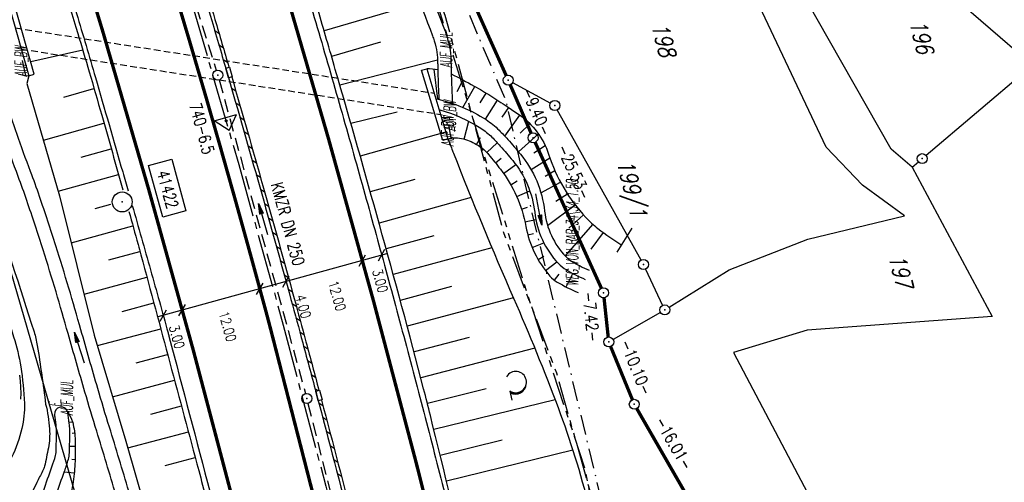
# Model space of a CAD drawing. Extents: x 447426 to 448116, y 440349 to 441552.
# Tile 64 of 96: x 447726 to 447873, y 441090 to 441160. Entities that reach past the tile are written whole.
import ezdxf
from ezdxf.enums import TextEntityAlignment as Align

# ---------------------------------------------------------------- set-up
doc = ezdxf.new("R2010")
doc.units = 0
doc.header["$LTSCALE"] = 2
doc.header["$MEASUREMENT"] = 0
for name, pattern in [('ACHSE', [5.5, 4, -0.5, 0.5, -0.5]), ('AUSGEZOGEN', [0]), ('BAB-FM2', [2.6, 1.5, -0.5, 0.1, -0.5]), ('GESTRICH-X2', [1.5, 1, -0.5]), ('GESTRICHELT', [0.75, 0.5, -0.25]), ('PHANTOMX2', [5, 2.5, -0.5, 0.5, -0.5, 0.5, -0.5])]:
    doc.linetypes.add(name, pattern=pattern)
doc.layers.get('0').update_dxf_attribs({"linetype": 'AUSGEZOGEN'})
for name, color, linetype in [('208-ABSTAND', 8, 'AUSGEZOGEN'), ('208-FLSTNR', 8, 'AUSGEZOGEN'), ('208-GRENZL', 8, 'AUSGEZOGEN'), ('208-GRENZL-BAB', 7, 'AUSGEZOGEN'), ('208-GRENZP', 8, 'AUSGEZOGEN'), ('208-GRENZP-BAB', 7, 'AUSGEZOGEN'), ('ACHSETOP', 250, 'ACHSE'), ('ANMERKUNG', 7, 'CONTINUOUS'), ('BAB_FM', 5, 'BAB-FM2'), ('BAUWOTOP', 250, 'AUSGEZOGEN'), ('BAUWUTOP', 250, 'GESTRICHELT'), ('BOESCHG', 250, 'AUSGEZOGEN'), ('DB-Wege', 15, 'CONTINUOUS'), ('FBRTOP', 250, 'AUSGEZOGEN'), ('GRABEN', 250, 'AUSGEZOGEN'), ('KANAL', 7, 'GESTRICH-X2'), ('Lichtwellenleiter COLT', 46, 'PHANTOMX2'), ('Lichtwellenleiter GLH', 46, 'PHANTOMX2'), ('MULDE', 250, 'AUSGEZOGEN'), ('Netzknoten_PKT', 7, 'CONTINUOUS'), ('Netzknoten_PKT-NR', 7, 'CONTINUOUS'), ('Netzknoten_SIGNATUR', 7, 'CONTINUOUS'), ('PFEIL', 7, 'CONTINUOUS'), ('PFEILTOP', 200, 'AUSGEZOGEN'), ('PP', 7, 'AUSGEZOGEN'), ('SCHLITZRINNE', 200, 'AUSGEZOGEN'), ('SCHRIFT', 7, 'AUSGEZOGEN'), ('SCHSYMBOL', 200, 'AUSGEZOGEN'), ('STRASSE', 250, 'AUSGEZOGEN'), ('TEXTO', 4, 'CONTINUOUS'), ('WALD', 8, 'AUSGEZOGEN')]:
    doc.layers.add(name, color=color, linetype=linetype)
doc.styles.add('ROMANS', font='romans.shx', dxfattribs={"width": 0.8})

# ---------------------------------------------------------------- blocks, each defined once
blk = doc.blocks.new('PP')
at = {"color": 0}
blk.add_circle((0, -0.0058763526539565), 1.493420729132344, dxfattribs=at)
blk.add_point((0, 0), dxfattribs=at)
blk = doc.blocks.new('GST')
at = {"color": 0}
blk.add_circle((0, 0), 0.75, dxfattribs=at)
blk.add_point((0, 0), dxfattribs=at)
blk = doc.blocks.new('PFEIL2')
at = {"color": 0}
for p, q in [((0.8796887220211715, 0.0024565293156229), (-2.401395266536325, -0.0115320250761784)), ((0.8808543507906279, -0.2709205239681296), (0.8785230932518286, 0.2758335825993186)), ((0.8785230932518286, 0.2758335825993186), (2.429089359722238, 0.0090619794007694)), ((0.9110887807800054, 0.2702307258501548), (0.8785706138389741, 0.2646884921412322)), ((0.9651190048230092, 0.2609349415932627), (0.8786494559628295, 0.2461975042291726)), ((1.01914922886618, 0.2516391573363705), (0.8787282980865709, 0.2277065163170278)), ((1.073179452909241, 0.24234337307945), (0.8788071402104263, 0.2092155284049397)), ((1.127209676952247, 0.2330475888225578), (0.8788859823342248, 0.1907245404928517)), ((1.181239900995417, 0.2237518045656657), (0.8789648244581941, 0.1722335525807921)), ((1.235270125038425, 0.2144560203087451), (0.8790436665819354, 0.1537425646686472)), ((1.289300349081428, 0.2051602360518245), (0.8791225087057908, 0.1352515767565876)), ((1.34333057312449, 0.195864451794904), (0.8792013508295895, 0.1167605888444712)), ((1.397360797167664, 0.1865686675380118), (0.8792801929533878, 0.0982696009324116)), ((1.451391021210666, 0.1772728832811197), (0.8793590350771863, 0.0797786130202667)), ((1.505421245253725, 0.1679770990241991), (0.8794378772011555, 0.0612876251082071)), ((1.559451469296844, 0.1586813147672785), (0.8795167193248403, 0.0427966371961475)), ((1.613481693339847, 0.1493855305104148), (0.8795955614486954, 0.024305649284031)), ((1.66751191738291, 0.140089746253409), (0.8796744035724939, 0.005814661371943)), ((1.721542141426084, 0.1307939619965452), (0.8797532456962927, -0.0126763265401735)), ((1.775572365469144, 0.1214981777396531), (0.8798320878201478, -0.0311673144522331)), ((1.82960258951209, 0.1122023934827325), (0.8799109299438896, -0.0496583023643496)), ((1.883632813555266, 0.1029066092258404), (0.8799897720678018, -0.0681492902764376)), ((1.937663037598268, 0.0936108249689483), (0.8800686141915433, -0.08664027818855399)), ((1.991693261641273, 0.0843150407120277), (0.8801474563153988, -0.105131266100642)), ((2.045723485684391, 0.0750192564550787), (0.8802262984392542, -0.1236222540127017)), ((2.099753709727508, 0.0657234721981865), (0.8803051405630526, -0.1421132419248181)), ((2.153783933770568, 0.056427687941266), (0.8803839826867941, -0.1606042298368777)), ((2.207814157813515, 0.0471319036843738), (0.8804628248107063, -0.1790952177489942)), ((2.261844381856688, 0.0378361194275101), (0.8805416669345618, -0.1975862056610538)), ((2.31587460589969, 0.0285403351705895), (0.8806205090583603, -0.2160771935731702)), ((2.36990482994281, 0.0192445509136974), (0.8806993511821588, -0.2345681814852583)), ((2.423935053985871, 0.009948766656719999), (0.8807781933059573, -0.2530591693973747)), ((2.429089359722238, 0.0090619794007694), (0.8808543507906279, -0.2709205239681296))]:
    blk.add_line(p, q, dxfattribs=at)
blk = doc.blocks.new('LW')
at = {"color": 0}
blk.add_line((1.183104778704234, 0.003239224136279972), (2.575020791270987, 0.003239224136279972), dxfattribs=at)
for centre, radius, start, end in [((0.06500848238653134, 1.18934238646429), 1.6, 312.7201705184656, 226.7249100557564), ((0.1693974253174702, 1.079625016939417), 1.681376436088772, 321.1991577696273, 68.98442766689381), ((0.08303413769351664, 1.129000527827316), 1.668210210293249, 319.2915744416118, 65.21006841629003)]:
    blk.add_arc(centre, radius, start, end, dxfattribs=at)
blk = doc.blocks.new('PKT')
at = {"color": 0}
blk.add_circle((0, 0), 0.15, dxfattribs=at)
blk.add_point((0, 0), dxfattribs=at)
blk = doc.blocks.new('Station_Netzknoten')
at = {"layer": 'Netzknoten_SIGNATUR'}
for p, q in [((-1.75, 0.5), (1.75, 0.5)), ((0, -1.5), (-1.75, 0.5)), ((0, -1.5), (1.75, 0.5))]:
    blk.add_line(p, q, dxfattribs=at)
blk.add_point((0, 0), dxfattribs=at)

msp = doc.modelspace()

# ---------------------------------------------------------------- linework, layer by layer
msp.add_line((447780.7209033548, 441124.409064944), (447746.4751140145, 441114.9427624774))
at = {"layer": '208-FLSTNR'}
msp.add_line((447817.495162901, 441128.2294504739), (447815.27679062, 441124.6722193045), dxfattribs=at)
at = {"layer": '208-GRENZL'}
for p, q in [((447828.4266678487, 441195.3091191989), (447877.0029968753, 441153.1819872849)), ((447856.3704937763, 441140.0993487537), (447842.7200316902, 441164.1500891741)), ((447846.6286929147, 441140.4212271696), (447836.6697073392, 441161.5492493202)), ((447876.9974712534, 441152.2047485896), (447861.6117315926, 441139.1649219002)), ((447799.6490953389, 441150.0819180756), (447805.3101977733, 441147.0083014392)), ((447818.885274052, 441123.4550847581), (447806.3342738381, 441145.9946159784)), ((447852.0879682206, 441134.7017643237), (447846.6286929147, 441140.4212271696)), ((447859.5096418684, 441137.3904667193), (447856.3704937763, 441140.0993487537)), ((447859.5095181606, 441137.3903624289), (447860.4659550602, 441138.1966754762)), ((447859.5095181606, 441137.3903624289), (447871.5395324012, 441115.0106480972)), ((447858.3902284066, 441130.0804150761), (447852.0879682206, 441134.7017643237)), ((447843.8791010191, 441126.6200134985), (447858.3902284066, 441130.0804150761)), ((447832.1038261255, 441122.0122836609), (447843.8791010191, 441126.6200134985)), ((447819.5683957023, 441122.121281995), (447822.1307107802, 441116.6689442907)), ((447823.0861144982, 441116.3872534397), (447832.1038261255, 441122.0122836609)), ((447821.7985204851, 441115.6168979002), (447814.7006259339, 441111.5528828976)), ((447871.5395324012, 441115.0106480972), (447843.7705782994, 441112.9504958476)), ((447843.7705782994, 441112.9504958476), (447832.7493602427, 441109.5799686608)), ((447832.7493602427, 441109.5799686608), (447857.1790998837, 441063.3713910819))]:
    msp.add_line(p, q, dxfattribs=at)
at = {"layer": '208-GRENZL-BAB', "const_width": 0.5, "flags": 128}
for points in [[(447798.683507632, 441151.1251181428), (447774.9661373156, 441204.1059379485)], [(447802.4130917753, 441142.4985673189), (447799.2871138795, 441149.7512242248)], [(447812.9499462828, 441119.2432574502), (447803.0191046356, 441141.1273582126)], [(447813.3395316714, 441117.8142629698), (447813.9696646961, 441111.925400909)], [(447817.5950437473, 441102.5244126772), (447814.3341000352, 441110.485801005)], [(447825.4859074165, 441088.600064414), (447818.2530153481, 441101.1800044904)]]:
    msp.add_lwpolyline(points, dxfattribs=at)
at = {"layer": '208-GRENZL-BAB', "flags": 128}
msp.add_lwpolyline([(447714.1591050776, 441157.029635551), (447736.6004772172, 441079.7699569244)], dxfattribs=at)
at = {"layer": 'ACHSETOP'}
msp.add_lwpolyline([(447712.307, 441280.452), (447720.757, 441256.924), (447728.915, 441233.292), (447736.778, 441209.561), (447744.346, 441185.734), (447751.617, 441161.815), (447758.59, 441137.808), (447765.265, 441113.715), (447771.64, 441089.542), (447777.713, 441065.291), (447783.485, 441040.967), (447788.955, 441016.572), (447794.121, 440992.112), (447798.982, 440967.589), (447803.539, 440943.008), (447807.789, 440918.373), (447810.001, 440904.7720000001), (447811.764, 440893.69), (447815.693, 440869.001), (447819.621, 440844.312)], dxfattribs=at)
at = {"layer": 'BAB_FM', "flags": 128}
msp.add_lwpolyline([(447730.3522419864, 441308.5998458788), (447748.5282600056, 441261.7271901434), (447769.7385733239, 441212.7170238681), (447772.8499527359, 441205.312091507), (447789.5440487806, 441168.6497321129), (447798.5720147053, 441147.4776733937), (447801.9862772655, 441132.863457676), (447817.2145154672, 441069.6181624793), (447821.1010966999, 441053.0663656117), (447822.4156687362, 441047.2120508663), (447838.2783931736, 440985.4966936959), (447840.6179935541, 440973.7269753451), (447841.445680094, 440971.2738047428), (447846.4992974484, 440920.7028198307), (447851.891542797, 440870.1183103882), (447856.6668479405, 440820.2504203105), (447861.639681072, 440770.4138781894), (447867.4026261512, 440720.7027278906), (447868.8255693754, 440710.9846631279), (447874.6470311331, 440671.2266872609), (447882.8790760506, 440621.9073864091), (447891.9999969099, 440572.7291513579), (447901.3184457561, 440523.5822642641), (447909.4409521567, 440481.3331827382), (447910.3414434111, 440474.3123961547)], dxfattribs=at)
at = {"layer": 'BAUWOTOP'}
for p, q in [((447786, 441151.928), (447786.79, 441152.166)), ((447789.162, 441141.4129999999), (447786, 441151.928)), ((447786.79, 441152.166), (447789.955, 441141.654)), ((447789.955, 441141.654), (447789.162, 441141.4129999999))]:
    msp.add_line(p, q, dxfattribs=at)
at = {"layer": 'BAUWOTOP', "flags": 128}
msp.add_lwpolyline([(447727.13, 441151.099), (447727.943, 441151.325), (447724.967, 441161.794), (447724.201, 441161.546), (447727.13, 441151.099)], dxfattribs=at)
at = {"layer": 'BAUWUTOP'}
for p, q in [((447725.1148698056, 441158.2864582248), (447787.892918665, 441148.5028464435)), ((447726.0050193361, 441155.1115206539), (447788.852081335, 441145.3171535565))]:
    msp.add_line(p, q, dxfattribs=at)
at = {"layer": 'BOESCHG'}
for p, q in [((447785.7651719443, 441162.0544862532), (447771.3893749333, 441157.8536693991)), ((447733.8893825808, 441159.3718955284), (447733.8912973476, 441159.3724731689)), ((447735.2098941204, 441154.9713504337), (447727.4169346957, 441153.1755973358)), ((447734.9585086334, 441155.8151361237), (447734.9594668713, 441155.8154220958)), ((447734.9585086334, 441155.8151361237), (447734.9594668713, 441155.8154220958)), ((447735.0402630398, 441155.5410406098), (447735.0412213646, 441155.5413262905)), ((447779.8504984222, 441156.1456842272), (447772.508138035, 441154.0133110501)), ((447726.660425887, 441151.1361474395), (447726.1925671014, 441153.4219121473)), ((447773.7413619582, 441149.7560003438), (447788.3933570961, 441153.5122992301)), ((447736.0932847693, 441151.9794819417), (447736.0952036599, 441151.9800457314)), ((447736.0932847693, 441151.9794819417), (447736.0952036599, 441151.9800457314)), ((447787.8586987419, 441152.0848192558), (447788.3661494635, 441147.6109351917)), ((447736.1738728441, 441151.7050415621), (447736.1757919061, 441151.7056047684)), ((447791.3091559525, 441148.7563060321), (447792.2213087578, 441150.4753510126)), ((447732.3634008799, 441147.9104851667), (447736.900214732, 441149.2210220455)), ((447792.2044197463, 441146.3538060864), (447793.977598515, 441149.5185983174)), ((447737.2136607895, 441148.1395968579), (447737.2146214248, 441148.1398746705)), ((447737.2136607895, 441148.1395968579), (447737.2146214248, 441148.1398746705)), ((447737.2930812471, 441147.8648159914), (447737.2940419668, 441147.8650935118)), ((447774.181743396, 441148.2309328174), (447774.179821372, 441148.2303798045)), ((447794.7971373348, 441147.030526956), (447795.7026713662, 441148.5067873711)), ((447795.5580526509, 441144.5926109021), (447797.3920225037, 441147.436264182)), ((447798.094787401, 441144.8787920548), (447799.0662951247, 441146.3422746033)), ((447775.2845911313, 441144.3859703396), (447775.2826681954, 441144.3854205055)), ((447775.389177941, 441144.0164503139), (447782.3445181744, 441145.7042621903)), ((447798.4628365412, 441142.0602731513), (447800.7197703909, 441145.2171361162)), ((447729.3245516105, 441141.4336146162), (447738.3964007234, 441144.0199908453)), ((447738.3160390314, 441144.2945052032), (447738.3179623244, 441144.2950537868)), ((447738.3160390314, 441144.2945052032), (447738.3179623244, 441144.2950537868)), ((447738.3944773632, 441144.019442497), (447738.3964007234, 441144.0199908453)), ((447790.413148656, 441141.7458133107), (447790.080533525, 441143.7085932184)), ((447792.3905546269, 441141.5979201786), (447793.0877815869, 441144.2815893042)), ((447800.7939560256, 441142.4939844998), (447802.2395073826, 441143.9204845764)), ((447789.7823754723, 441142.7236233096), (447776.8003990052, 441139.0580248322)), ((447794.2267050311, 441140.8229456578), (447794.8331775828, 441141.8400367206)), ((447800.5044889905, 441139.712955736), (447803.5158839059, 441142.3836798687)), ((447734.9615841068, 441138.8897104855), (447739.4898077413, 441140.1723330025)), ((447739.4108777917, 441140.4472570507), (447739.411839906, 441140.4475296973)), ((447739.4108777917, 441140.4472570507), (447739.411839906, 441140.4475296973)), ((447739.4888455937, 441140.1720604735), (447739.4898077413, 441140.1723330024)), ((447776.3801176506, 441140.5389161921), (447776.3791557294, 441140.5386428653)), ((447795.7857730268, 441139.5806091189), (447797.3492819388, 441141.0551539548)), ((447802.8076878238, 441139.5602799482), (447804.5115135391, 441140.6517366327)), ((447797.0636749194, 441138.0426690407), (447797.9252611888, 441138.7324835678)), ((447802.4038912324, 441137.035432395), (447805.2173028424, 441138.7817902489)), ((447798.2839689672, 441136.4584809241), (447800.1330270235, 441137.7767681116)), ((447731.5421920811, 441133.7804828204), (447740.5766323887, 441136.3228106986)), ((447740.4972101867, 441136.5975983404), (447740.499135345, 441136.5981403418)), ((447740.4972101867, 441136.5975983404), (447740.499135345, 441136.5981403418)), ((447740.5747071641, 441136.3222689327), (447740.5766323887, 441136.3228106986)), ((447785.0004497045, 441135.5702611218), (447778.3141392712, 441133.6942424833)), ((447804.5264654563, 441136.0559441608), (447805.9527816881, 441136.9225736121)), ((447799.360209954, 441134.7738883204), (447800.3408697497, 441135.3323361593)), ((447803.8875163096, 441133.5377328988), (447806.8323313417, 441135.1270213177)), ((447793.4315948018, 441132.8351745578), (447779.6304327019, 441128.9875050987)), ((447800.2598567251, 441132.9887321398), (447802.2121996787, 441133.8511486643)), ((447806.1213425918, 441132.2889157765), (447807.8504932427, 441133.4062767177)), ((447737.0933807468, 441131.1956694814), (447739.4293347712, 441131.8487068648)), ((447800.9736117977, 441131.1214612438), (447801.8794640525, 441131.4158871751)), ((447804.8901764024, 441128.6297988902), (447809.0009485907, 441131.7710189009)), ((447808.0838231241, 441128.2639769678), (447810.2765575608, 441130.2313964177)), ((447733.4923216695, 441126.0526212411), (447742.7305218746, 441128.6182177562)), ((447742.652040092, 441128.8932754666), (447742.653967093, 441128.8938108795)), ((447742.652040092, 441128.8932754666), (447742.653967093, 441128.8938108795)), ((447742.7285948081, 441128.6176825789), (447742.7305218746, 441128.6182177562)), ((447801.4940988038, 441129.1913731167), (447803.1163607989, 441129.5414777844)), ((447807.5119942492, 441124.0650733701), (447811.6899288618, 441128.8183108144)), ((447787.835576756, 441127.1010074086), (447780.6993658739, 441125.1329819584)), ((447801.9148982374, 441127.236690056), (447802.7666019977, 441127.4666802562)), ((447811.4384267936, 441125.1148475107), (447813.2602742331, 441127.5809105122)), ((447796.540974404, 441125.3069634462), (447781.757266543, 441121.2754163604)), ((447802.5606505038, 441125.3451686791), (447804.3103727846, 441126.073064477)), ((447814.8918188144, 441126.424407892), (447814.892939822, 441126.4260641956)), ((447739.1193349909, 441123.4963404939), (447743.7950815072, 441124.7624791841)), ((447743.7191681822, 441125.0382520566), (447743.7201330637, 441125.0385147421)), ((447743.7191681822, 441125.0382520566), (447743.7201330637, 441125.0385147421)), ((447743.79411627, 441124.7622178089), (447743.7950815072, 441124.7624791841)), ((447803.4470260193, 441123.5537481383), (447804.3235976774, 441124.0611390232)), ((447804.5589547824, 441121.892885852), (447806.2668517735, 441123.2052941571)), ((447735.4035521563, 441118.3728362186), (447744.8311477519, 441120.8989855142)), ((447744.7551850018, 441121.1747495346), (447744.75711685, 441121.1752671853)), ((447744.7551850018, 441121.1747495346), (447744.75711685, 441121.1752671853)), ((447744.829215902, 441120.8984678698), (447744.8311477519, 441120.8989855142)), ((447805.9227099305, 441120.4383312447), (447806.6056242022, 441121.348882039)), ((447807.6502946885, 441119.4337381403), (447808.6910818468, 441121.4396357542)), ((447790.4715901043, 441119.4822079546), (447782.8041193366, 441117.4148379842)), ((447799.7663183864, 441117.7966219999), (447783.8399156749, 441113.5512784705)), ((447741.1179710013, 441115.7631546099), (447745.8663480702, 441117.0352618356)), ((447745.7913638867, 441117.3112881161), (447745.7923298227, 441117.3115468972)), ((447745.7913638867, 441117.3112881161), (447745.7923298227, 441117.3115468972)), ((447745.8653821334, 441117.0350030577), (447745.8663480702, 441117.0352618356)), ((447746.825433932, 441113.4472617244), (447746.8273658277, 441113.4477791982)), ((447746.825433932, 441113.4472617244), (447746.8273658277, 441113.4477791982)), ((447737.4059701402, 441110.6281048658), (447746.9013714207, 441113.1714907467)), ((447746.8994395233, 441113.1709732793), (447746.9013714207, 441113.1714907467)), ((447793.1247584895, 441111.8612771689), (447784.8646470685, 441109.6847694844)), ((447743.2402039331, 441108.0500543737), (447747.9362178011, 441109.3076722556)), ((447747.8612589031, 441109.5837054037), (447747.8622248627, 441109.5839640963)), ((447747.8612589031, 441109.5837054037), (447747.8622248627, 441109.5839640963)), ((447747.9352518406, 441109.307413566), (447747.9362178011, 441109.3076722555)), ((447802.9554465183, 441110.2628604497), (447785.8783051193, 441105.8153427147)), ((447739.6824128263, 441102.9567585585), (447748.9708872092, 441105.4438063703)), ((447748.8949749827, 441105.719584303), (447748.8969069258, 441105.7201015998)), ((447748.8949749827, 441105.719584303), (447748.8969069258, 441105.7201015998)), ((447748.9689552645, 441105.4432890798), (447748.9708872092, 441105.4438063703)), ((447795.6953902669, 441104.1583881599), (447786.8745430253, 441101.9414134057)), ((447745.4130089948, 441100.350482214), (447750.0053796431, 441101.579893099)), ((447749.9304460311, 441101.8559331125), (447749.9314120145, 441101.8561917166)), ((447749.9304460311, 441101.8559331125), (447749.9314120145, 441101.8561917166)), ((447750.0044136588, 441101.579634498), (447750.0053796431, 441101.579893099)), ((447806.0110544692, 441102.5125619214), (447787.8319702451, 441098.0576999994)), ((447733.716, 441099.154), (447733.1856713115, 441099.108204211)), ((447733.6341027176, 441097.5208205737), (447734.0040222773, 441097.5645536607)), ((447741.9499231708, 441095.2829806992), (447751.0396951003, 441097.7159324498)), ((447750.9638081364, 441097.9917173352), (447750.9657401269, 441097.992234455)), ((447750.9638081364, 441097.9917173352), (447750.9657401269, 441097.992234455)), ((447751.0377631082, 441097.7154153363), (447751.0396951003, 441097.7159324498)), ((447798.0929003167, 441096.4530381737), (447788.7838615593, 441094.1726128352)), ((447733.2422990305, 441095.5528396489), (447734.0833824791, 441095.5665776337)), ((447808.6786235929, 441094.9263245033), (447789.7354402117, 441090.2874490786)), ((447733.5676163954, 441093.5811879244), (447734.0743343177, 441093.5667326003)), ((447747.5641878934, 441092.6451022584), (447752.0738335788, 441093.8519244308)), ((447751.9989252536, 441094.1279713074), (447751.9998912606, 441094.128229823)), ((447751.9989252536, 441094.1279713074), (447751.9998912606, 441094.128229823)), ((447752.0728675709, 441093.8516659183), (447752.0738335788, 441093.8519244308)), ((447732.4524299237, 441091.7216414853), (447733.9489246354, 441091.5710553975)), ((447753.0290516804, 441090.2628971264), (447753.0309855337, 441090.2634072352)), ((447753.0290516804, 441090.2628971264), (447753.0309855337, 441090.2634072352))]:
    msp.add_line(p, q, dxfattribs=at)
for points in [[(447609.491, 441479.773, -0.0007729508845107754), (447613.631910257, 441470.609192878, -0.002321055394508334), (447614.992, 441467.549, -5.84868666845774e-06), (447625.5293214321, 441443.5396537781, -0.0002103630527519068), (447625.822, 441442.872, -0.0001029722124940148), (447629.4192199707, 441434.6520729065, -2.467691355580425e-05), (447644.421, 441400.348, -0.0006367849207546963), (447655.363615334, 441375.2354404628, -0.0007094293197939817), (447665.125, 441352.6679999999, -0.0065102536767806), (447673.5086162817, 441332.4911837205, -0.004863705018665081), (447684.113, 441305.236, -0.00131193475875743), (447689.4407630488, 441291.0257532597, -0.001314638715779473), (447694.683, 441276.817, -0.001966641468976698), (447705.6615719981, 441246.4480307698, -0.005439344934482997), (447709.468, 441235.41, -0.0009317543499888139), (447712.8909314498, 441225.0578990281, -0.000641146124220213), (447717.818, 441209.998, -0.0002828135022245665), (447721.9508263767, 441197.2863163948, -0.0003455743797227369), (447725.32, 441186.879, -0.002746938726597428), (447729.6625460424, 441173.1762958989, -0.002398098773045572), (447734.475, 441157.43, -0.001587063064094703), (447736.1748323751, 441151.7053231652, -0.002150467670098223)], [(447773.0715788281, 441152.0737883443, 0.0009626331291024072), (447770.464, 441161.016, 0.002293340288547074), (447762.0805422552, 441189.0841200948, 0.003280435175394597), (447758.6930071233, 441199.9812243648, 0.002187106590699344)], [(447805.8334987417, 441022.4693677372, 0.001439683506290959), (447801.3589942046, 441042.4776353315, 0.004105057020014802), (447799.7120000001, 441049.477, 0.0002623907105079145), (447787.319950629, 441100.1511186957, 0.003300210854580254), (447786.306, 441104.173, 0.004559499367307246), (447779.689078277, 441128.7808381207, 0.002502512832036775), (447773.0715788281, 441152.0737883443, 0.002293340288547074)], [(447736.1748323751, 441151.7053231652, -0.001803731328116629), (447738.0625605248, 441145.1861579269, -0.001240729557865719), (447741.2229549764, 441134.0178182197, -0.001951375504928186)], [(447790.4440277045, 441151.3924972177, -0.01063987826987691), (447793.8802190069, 441149.5718726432, -0.01429671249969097), (447796.367, 441148.091, -0.00425764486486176), (447798.8124075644, 441146.5090091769, -0.00581573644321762), (447800.579, 441145.315, -0.1640437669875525), (447805.0305551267, 441139.3313269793, 0.1096293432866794), (447810.617, 441129.8579999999, 0.04049252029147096), (447812.4308162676, 441128.2062897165, 0.02263292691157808), (447816.018, 441125.686)], [(447742.1363998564, 441130.7498830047, -0.0005470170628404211), (447743.505, 441125.819, -0.001951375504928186), (447743.9368283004, 441124.2324604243, -9.583792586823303e-05), (447752.597, 441091.893, -0.004820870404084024), (447754.8762490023, 441083.0339254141, -0.002301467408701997), (447759.7098861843, 441063.0722128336)], [(447733.716, 441099.154, -0.01292117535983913), (447733.9724988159, 441097.7835713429, -0.02908886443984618), (447734.035, 441097.167, -0.008852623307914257), (447734.0887555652, 441095.0307104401, -0.01078046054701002), (447734.064, 441093.276, -0.0288333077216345), (447733.780000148, 441090.2414789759, -0.02595760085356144), (447733.098, 441086.926, -0.08906615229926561), (447732.5577513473, 441085.7555576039, 0.1323557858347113), (447732.26, 441084.932, 0.09691633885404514), (447732.3572687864, 441084.0471750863, 0.05159003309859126), (447733.013, 441082.521, 0.02720871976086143), (447733.6145242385, 441081.568554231, -0.02976564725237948), (447734.16, 441080.695, -0.07478249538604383), (447734.6145081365, 441079.4475089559, 0.09627816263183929), (447735.01, 441078.491, 0.07368929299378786)]]:
    msp.add_lwpolyline(points, format="xyb", dxfattribs=at)
msp.add_lwpolyline([(447727.13, 441151.099), (447726.8529999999, 441149.963), (447731.7329999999, 441133.122), (447736.941, 441112.195), (447741.656, 441096.306), (447750.121, 441066.843)], dxfattribs=at)
at = {"layer": 'BOESCHG', "flags": 128}
for points in [[(447789.955, 441141.654, -0.02589766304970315), (447790.6975006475, 441141.7892578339, -0.04754716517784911), (447791.109, 441141.803, -0.08841547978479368), (447793.4114350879, 441141.2444043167, -0.08411351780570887), (447795.49, 441139.876, -0.03128280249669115), (447796.0461484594, 441139.2887485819, -0.00898088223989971), (447797.811, 441137.096, -0.1210647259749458), (447801.6275371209, 441128.5215889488, 0.1377109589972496), (447805.243, 441121.066, 0.0782877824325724), (447806.3444196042, 441120.1582219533, 0.03184372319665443), (447809.458, 441118.579)], [(447789.955, 441141.654, 0.0003127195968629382), (447790.6406109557, 441139.8611832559, 0.001635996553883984), (447790.773, 441139.519, 0.01006221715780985), (447799.7791221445, 441117.7673753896, -0.01336470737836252), (447806.452, 441101.345, -0.02910323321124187), (447811.0805676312, 441086.4366188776, -0.02669049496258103), (447814.286, 441069.722, -0.002913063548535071), (447815.0103945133, 441064.1931751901, 0.001094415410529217), (447816.885, 441049.47, 0.004342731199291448), (447818.7581273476, 441035.934838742, 0.002903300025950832), (447821.8529999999, 441015.732)]]:
    msp.add_lwpolyline(points, format="xyb", dxfattribs=at)
at = {"layer": 'BOESCHG'}
for centre, radius, start, end in [((447786.7281645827, 441144.0709229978), 8.095313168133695, 77.86949650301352, 89.56234640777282), ((447727.3081579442, 441156.3375373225), 5.24156594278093, 250.2274065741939, 268.0521727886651), ((447729.5964744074, 441097.927575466), 4.298209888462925, 16.57880206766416, 38.27944028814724)]:
    msp.add_arc(centre, radius, start, end, dxfattribs=at)
at = {"layer": 'DB-Wege', "linetype": 'Continuous'}
for p, q in [((447725.7371496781, 441106.192736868), (447725.8344542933, 441105.2905046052)), ((447725.8344542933, 441105.2905046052), (447725.8952390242, 441104.3876356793)), ((447725.8952390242, 441104.3876356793), (447725.9196236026, 441103.4856001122)), ((447725.9196236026, 441103.4856001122), (447725.9077877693, 441102.5858179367))]:
    msp.add_line(p, q, dxfattribs=at)
at = {"layer": 'FBRTOP', "const_width": 0.5}
for points in [[(447725.4535698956, 441285.2660713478), (447733.962340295, 441261.5744323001), (447742.1770929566, 441237.7780318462), (447750.0948181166, 441213.88186807), (447757.71546904, 441189.8891025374), (447765.0370949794, 441165.8035612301), (447772.0585873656, 441141.62960917), (447778.7799863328, 441117.3691349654), (447785.1994271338, 441093.0276224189), (447791.3147109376, 441068.6077726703), (447797.1267907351, 441044.114870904), (447802.6348412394, 441019.5501740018), (447807.8368487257, 440994.9196855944), (447812.731654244, 440970.2261419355), (447817.3203602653, 440945.4741158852), (447821.596639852, 440920.6867870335), (447823.8233291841, 440906.9954662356), (447825.5901330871, 440895.8895553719), (447829.5190196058, 440871.2012685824), (447833.4471065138, 440846.5117224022), (447841.3050265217, 440797.1332251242)], [(447699.1604301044, 441275.6379286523), (447707.5516597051, 441252.2735676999), (447715.6529070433, 441228.8059681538), (447723.4611818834, 441205.2401319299), (447730.97653096, 441181.5788974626), (447738.1969050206, 441157.8264387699), (447745.1214126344, 441133.98639083), (447751.7500136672, 441110.0608650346), (447758.0805728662, 441086.0563775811), (447764.1112890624, 441061.9742273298), (447769.8432092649, 441037.8191290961), (447775.2751587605, 441013.5938259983), (447780.4051512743, 440989.3043144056), (447785.232345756, 440964.9518580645), (447789.7576397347, 440940.5418841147), (447793.9813601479, 440916.0592129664), (447796.1786708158, 440902.5485337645), (447797.9378669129, 440891.4904446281), (447801.8669803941, 440866.8007314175), (447805.7948934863, 440842.1122775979)]]:
    msp.add_lwpolyline(points, dxfattribs=at)
at = {"layer": 'FBRTOP'}
for points in [[(447732.5643808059, 441274.4580668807, -0.001549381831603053), (447736.7920560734, 441262.5709535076, -0.001550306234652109), (447740.9490079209, 441250.6491126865, -0.001555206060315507), (447745.0189700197, 441238.7393243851, -0.001556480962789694), (447749.0148574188, 441226.8040716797, -0.001551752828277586), (447752.9484219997, 441214.8077683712, -0.001550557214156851), (447756.8051585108, 441202.7945175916, -0.001553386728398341), (447760.5803552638, 441190.7794816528, -0.001555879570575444), (447764.2837768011, 441178.7313996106, -0.001555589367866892), (447767.9128296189, 441166.6582529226, -0.001551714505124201), (447771.4659619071, 441154.5655809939, -0.001551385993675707), (447774.9447132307, 441142.448525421, -0.001550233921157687), (447778.3456548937, 441130.3193188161, -0.001548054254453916), (447781.6760548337, 441118.1521638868, -0.001556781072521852), (447784.9333770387, 441105.9550520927, -0.001561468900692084), (447788.1050186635, 441093.7745415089, -0.001557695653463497), (447791.2004882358, 441081.5749744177, -0.001552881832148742), (447794.2293632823, 441069.3185096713, -0.001544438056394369), (447797.1812309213, 441057.0477801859, -0.001548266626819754), (447800.0500316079, 441044.7894146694, -0.001554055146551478), (447802.8439250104, 441032.5081833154, -0.003392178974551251), (447804.094, 441026.818, -0.001557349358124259)], [(447699.1127770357, 441267.1226641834, -0.001630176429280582), (447703.363, 441255.266, -0.001881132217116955), (447707.5953068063, 441243.1930727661, -0.001971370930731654), (447711.545, 441231.6420000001, -0.001360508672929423), (447715.2881688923, 441220.4518924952, -0.001227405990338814), (447719.373, 441208.027, -0.001207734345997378), (447723.3755249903, 441195.6496055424, -0.001318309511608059), (447726.985, 441184.292, -0.00195396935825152), (447730.9315357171, 441171.5863138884, -0.002230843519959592), (447734.295, 441160.429, -0.001373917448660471), (447737.1013286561, 441150.871000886, -0.0009264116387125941), (447741.198, 441136.677, -0.0002142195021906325), (447742.0117149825, 441133.8333365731, -0.001732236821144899)], [(447742.6351714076, 441131.6483064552, -0.000728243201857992), (447745.3768151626, 441121.9742203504, -0.001732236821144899), (447747.994, 441112.563, -0.002520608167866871), (447748.1385606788, 441112.025499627, -5.795673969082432e-05), (447754.305, 441088.617, -0.002935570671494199), (447756.0080337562, 441081.9913083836, -0.001385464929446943), (447759.495, 441067.922)]]:
    msp.add_lwpolyline(points, format="xyb", dxfattribs=at)
at = {"layer": 'FBRTOP', "const_width": 0.5, "flags": 128}
msp.add_lwpolyline([(447723.719, 441242.569, -0.001756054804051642), (447731.0195181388, 441220.9014418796, -0.004345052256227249), (447733.863, 441212.109, -0.0001761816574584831), (447748.0413356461, 441166.8745953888, -0.002652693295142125), (447748.966, 441163.865, -0.003786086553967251), (447755.816087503, 441140.5018438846, -0.003621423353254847), (447762.615, 441115.973, -0.002929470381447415), (447763.5569881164, 441112.3929598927, -0.0002153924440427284), (447776.062, 441063.623, -0.004583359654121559), (447778.0257147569, 441055.6470486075, -0.00171763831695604), (447782.997, 441034.3)], format="xyb", dxfattribs=at)
at = {"layer": 'GRABEN', "flags": 128}
msp.add_lwpolyline([(447788.210885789, 441147.6467823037, -0.08678805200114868), (447795.6643269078, 441144.524925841, -0.05524660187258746), (447797.6181433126, 441142.9443961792, -0.01375016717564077), (447798.92049802, 441141.5540872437, -0.008871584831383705), (447800.8150551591, 441139.3387441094, -0.1453317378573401), (447804.4394559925, 441130.7928977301, 0.161948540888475), (447807.5960177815, 441123.9747922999, 0.07157669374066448), (447808.4647787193, 441123.2819874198, 0.03103318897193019), (447811.0972357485, 441121.9506254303, 0.03103318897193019)], format="xyb", dxfattribs=at)
at = {"layer": 'GRABEN'}
msp.add_lwpolyline([(447788.7173320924, 441145.9759531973, -0.07687808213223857), (447794.8551435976, 441143.2619047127, -0.05524660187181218), (447796.5520304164, 441141.889216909, -0.01375016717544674), (447797.7979943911, 441140.5591070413, -0.008871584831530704), (447799.657958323, 441138.3842144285, -0.1453317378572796), (447802.9489341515, 441130.624539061, 0.1619485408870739), (447806.503296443, 441122.9471931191, 0.07157669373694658), (447807.7061130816, 441121.9879911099, 0.03103318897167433), (447810.504567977, 441120.5726758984, 0.03103318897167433)], format="xyb", dxfattribs=at)
at = {"layer": 'KANAL'}
for p, q in [((447740.5939999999, 441198.7500000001), (447755.2189999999, 441151.9380000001)), ((447755.656, 441150.5000000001), (447768.5939999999, 441103.438)), ((447768.969, 441101.969), (447781.375, 441052.594))]:
    msp.add_line(p, q, dxfattribs=at)
at = {"layer": 'Lichtwellenleiter COLT', "flags": 128}
msp.add_lwpolyline([(447672.3980398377, 441511.0876989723), (447673.4299999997, 441498.2599999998), (447664.8899999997, 441495.2300000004), (447661.0300000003, 441486.3499999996), (447675.0899999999, 441449.7400000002), (447687.9100000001, 441416.5700000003), (447692.2999999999, 441403.5), (447701.96, 441375.5), (447703.0559999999, 441372.6579999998), (447718.4100000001, 441332.8499999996), (447728.0499999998, 441307.1799999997), (447736.0899999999, 441285.1400000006), (447740.6500000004, 441276.9100000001), (447753.75, 441244.4299999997), (447764.2400000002, 441219.8900000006), (447774.4699999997, 441199.29), (447789.4900000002, 441160.1799999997), (447798.3200000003, 441127.4599999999), (447806.2000000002, 441106.5600000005), (447815.3499999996, 441074.3100000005), (447818.7700000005, 441053.4800000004), (447825.1399999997, 441029.71), (447828.2520000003, 441021.2650000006), (447828.9819999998, 441014.7750000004), (447829.8669999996, 441008.4249999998), (447830.3799999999, 441002.4960000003), (447838.2470000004, 440955.2000000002), (447838.58, 440951.7740000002), (447845, 440911.2549999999), (447854.5829999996, 440818.8739999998), (447861.2819999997, 440760.3100000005), (447870.2390000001, 440698.1050000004), (447870.2390000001, 440698.1050000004), (447874.6470311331, 440671.2266872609), (447882.7429999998, 440621.8159999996), (447893.2429999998, 440559.7539999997), (447906.6459999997, 440487.4230000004), (447909.3859999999, 440471.1510000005), (447912.721, 440453.2180000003), (447917.0439999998, 440405.9419999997), (447917.7127881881, 440402.233072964)], dxfattribs=at)
at = {"layer": 'Lichtwellenleiter GLH', "flags": 128}
msp.add_lwpolyline([(447665.1480962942, 441509.2211707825), (447661.4289999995, 441483.7570000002), (447662.6119999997, 441481.5520000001), (447669.3960000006, 441464.0670000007), (447675.6561490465, 441448.3023701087), (447681.0899999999, 441434.8449999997), (447685.3389999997, 441422.75), (447689.1460000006, 441411.0700000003), (447689.9210000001, 441408.693), (447693.5379999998, 441400.5770000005), (447697.2530000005, 441388.4810000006), (447698.5899999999, 441384.7539999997), (447711.2750000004, 441353.2740000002), (447728.8969999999, 441302.5470000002), (447734.682, 441288.0690000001), (447738.2810000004, 441281.6529999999), (447743.2260611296, 441270.1946166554), (447752.4419999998, 441247.1849999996), (447755.0449999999, 441240.989), (447757.1759949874, 441236.1683549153), (447760.591, 441228.5949999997), (447762.8077394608, 441223.6085319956), (447774.3480000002, 441197.2149999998), (447782.5020000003, 441178.0979999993), (447788.7750000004, 441160.4589999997), (447801.7840073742, 441118.5240073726), (447810.449, 441092.2289999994), (447816.0466197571, 441064.5866197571), (447822.1855245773, 441041.9392839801), (447828.0589999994, 441021.0170000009), (447828.6733977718, 441016.4000898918), (447828.8399999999, 441014.5610000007), (447829.8669999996, 441008.4249999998), (447830.268212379, 441002.5298690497), (447841.4969999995, 440933.932), (447845.0080000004, 440908.4749999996), (447846.4249999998, 440896.1729999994), (447854.21, 440826.6799999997), (447856.1030000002, 440804.8389999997), (447861.2819999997, 440760.3100000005), (447866.4569999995, 440719.8210000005), (447871.2360000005, 440688.1829999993), (447875.3669999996, 440660.3210000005), (447880.4119999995, 440631.0629999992), (447880.4119999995, 440631.0629999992), (447886.1469999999, 440597.1639999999), (447886.1469999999, 440597.1639999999), (447893.6610000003, 440558.3220000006), (447900.6699999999, 440519.9229999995), (447907.2999999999, 440482.7000000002), (447909.2300000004, 440471.0620000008), (447912.7029999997, 440452.29), (447914.9969999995, 440432.6229999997), (447915.7879999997, 440423.4890000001), (447918.024670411, 440402.3133683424)], dxfattribs=at)
at = {"layer": 'MULDE', "flags": 128}
for points in [[(447770.8239401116, 441200.9441336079, -0.001181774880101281), (447777.2461627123, 441184.4413022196, -0.001695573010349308), (447781.6548024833, 441172.9168734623, -0.000166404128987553), (447787.6433636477, 441157.0860335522, -0.007515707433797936), (447787.7603641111, 441156.7617727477, -0.03533581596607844), (447788.2223991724, 441155.02919279, -0.03976298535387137), (447788.3944804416, 441153.4780056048, -0.002683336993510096), (447788.4110537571, 441152.831577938, 0.00116722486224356), (447788.4453108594, 441151.3160676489, 0.003030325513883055), (447788.4834314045, 441150.086590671, 0.002691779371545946), (447788.5908475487, 441147.5570833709, 0.001985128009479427)], [(447772.6860598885, 441201.6738663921, -0.001181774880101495), (447779.1117111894, 441185.1622244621, -0.001695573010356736), (447783.5251975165, 441173.6251265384, -0.0001664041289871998), (447789.5142296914, 441157.7930415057, -0.007515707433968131), (447789.6516358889, 441157.4122272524, -0.03533581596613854), (447790.1864198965, 441155.406846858, -0.03976298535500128), (447790.3935195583, 441153.5399943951, -0.002683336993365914), (447790.4106430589, 441152.8721072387, 0.001167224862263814), (447790.4446891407, 441151.365932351, 0.003030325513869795), (447790.4820583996, 441150.1606861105, 0.003434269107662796), (447790.6226889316, 441146.9611186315, 0.001985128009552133)]]:
    msp.add_lwpolyline(points, format="xyb", dxfattribs=at)
at = {"layer": 'MULDE'}
for points in [[(447744.5365538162, 441072.6999379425, -0.01044006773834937), (447743.5170062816, 441074.4277873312, -0.05182157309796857), (447743.2771841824, 441074.981607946, -0.03655093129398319), (447741.7695534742, 441081.3620266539, 0.03274589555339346), (447740.2067280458, 441088.2081418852, 0.002171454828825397), (447737.3040004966, 441097.7867932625, -0.003554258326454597), (447735.5411615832, 441103.6624465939, -0.00223455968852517), (447733.0181095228, 441112.4398767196, 0.003123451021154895), (447731.2071651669, 441118.698035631, 0.005270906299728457), (447729.2700693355, 441124.9942927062, 0.00447267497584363), (447726.8409577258, 441132.3748910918, 0.008868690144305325), (447725.533039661, 441136.0184943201, -0.005680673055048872), (447723.4281291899, 441141.766841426, -0.01011762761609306), (447722.247486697, 441145.3365142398, -0.009601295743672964), (447721.1538104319, 441149.1401672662, -0.05000600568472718), (447720.8133677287, 441151.2384098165, -0.04346928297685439), (447720.875360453, 441153.6256075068, -0.04025806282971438), (447720.9605489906, 441154.0607660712, -0.03641168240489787)], [(447746.2374461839, 441073.7520620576, -0.01044006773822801), (447745.2603384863, 441075.4079877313, -0.05182157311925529), (447745.1848158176, 441075.582392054, -0.03655093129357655), (447743.7443367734, 441081.6786193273, 0.03274589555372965), (447742.1232719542, 441088.7798581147, 0.00217145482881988), (447739.2155063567, 441098.3751344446, -0.003554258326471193), (447737.4608384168, 441104.223553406, -0.0022345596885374), (447734.9427249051, 441112.9838028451, 0.003123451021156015), (447733.1248348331, 441119.2659643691, 0.005270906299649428), (447731.1753398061, 441125.6025232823, 0.004472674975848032), (447728.7350422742, 441133.0171089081, 0.008868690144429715), (447727.4031554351, 441136.7274844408, -0.005680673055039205), (447725.3138708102, 441142.4331585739, -0.01011762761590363), (447724.1586422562, 441145.9259923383, -0.009601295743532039), (447723.086189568, 441149.6558327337, -0.05000600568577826), (447722.8096575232, 441151.3601762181, -0.04346928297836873), (447722.862639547, 441153.4003924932, -0.04939732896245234), (447722.8940159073, 441153.5464818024, -0.0364116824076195)], [(447729.5840155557, 441078.316961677, -0.01277338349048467), (447729.0990102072, 441079.7038753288, -0.02265504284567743), (447728.7471590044, 441080.9975180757, -0.0122389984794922), (447728.1156960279, 441084.1815438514, -0.1013013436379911), (447728.139911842, 441084.9724331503, -0.01757332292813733), (447728.3096446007, 441085.5913383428, -0.002994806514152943), (447729.3321379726, 441088.7966149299, -0.008342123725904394), (447730.5972351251, 441092.4724033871, 0.01767901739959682), (447731.1352421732, 441094.1359012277, 0.05952414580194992), (447731.2107373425, 441094.6080977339, 0.01237430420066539), (447731.2610486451, 441097.9881365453, 0.02589476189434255), (447731.2142200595, 441098.7468657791, 0.01417724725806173), (447730.9994363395, 441100.2516947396, 0.01417724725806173)], [(447732.8933044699, 441075.8621327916, -0.04528885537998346), (447731.0031499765, 441080.3156365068, -0.02265504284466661), (447730.6988409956, 441081.4344819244, -0.01221731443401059), (447730.0873733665, 441084.5169846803, -0.01737809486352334), (447730.2186499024, 441084.994933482, -0.002994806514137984), (447731.2338620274, 441088.1773850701, -0.008342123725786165), (447732.4772421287, 441091.7900737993, 0.01767901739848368), (447733.0587578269, 441093.5880987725, 0.05952414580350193), (447733.2091669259, 441094.5288563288, 0.01237430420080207), (447733.2609513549, 441098.0078634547, 0.02589476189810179), (447733.2013698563, 441098.97321879, 0.01417724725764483), (447732.9705636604, 441100.5903052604, 0.01417724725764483)]]:
    msp.add_lwpolyline(points, format="xyb", dxfattribs=at)
msp.add_arc((447731.985, 441100.421), 1, 9.747427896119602, 189.7474278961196, dxfattribs=at)
at = {"layer": 'PP', "flags": 128}
msp.add_lwpolyline([(447745.093130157, 441137.6702837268), (447748.5650337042, 441138.6220640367), (447750.6895433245, 441130.872279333), (447747.2176397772, 441129.9204990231)], close=True, dxfattribs=at)
at = {"layer": 'SCHLITZRINNE'}
for p, q in [((447754.9893116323, 441157.913194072), (447755.6283170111, 441157.5114183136)), ((447755.6258527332, 441155.7411071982), (447756.2640917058, 441155.339813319)), ((447756.2593270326, 441153.5709485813), (447756.8968030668, 441153.1701344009)), ((447757.5172324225, 441149.2363172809), (447758.1532517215, 441148.8364190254)), ((447758.141882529, 441147.0717068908), (447758.7771980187, 441146.6722511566)), ((447758.7637057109, 441144.9088739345), (447759.3983203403, 441144.5098588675)), ((447759.382711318, 441142.7478125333), (447760.0166280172, 441142.3492362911)), ((447759.998908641, 441140.5885168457), (447760.6321303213, 441140.1903775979)), ((447760.6123069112, 441138.4309810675), (447761.2448364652, 441138.0332769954)), ((447761.2229153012, 441136.2751994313), (447761.8547556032, 441135.8779287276)), ((447761.8307419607, 441134.1211668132), (447762.4618902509, 441133.7243312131)), ((447762.4357443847, 441131.9689099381), (447763.0661889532, 441131.5725168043)), ((447763.0379026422, 441129.8184413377), (447763.6676464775, 441129.4224887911)), ((447763.6372262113, 441127.6697550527), (447764.2662722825, 441127.2742412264)), ((447764.2337245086, 441125.5228451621), (447764.8620757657, 441125.1277682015)), ((447764.8274068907, 441123.3777057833), (447765.4550662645, 441122.9830638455)), ((447765.418282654, 441121.2343310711), (447766.0452530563, 441120.8401223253)), ((447766.0063610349, 441119.0927152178), (447766.6326453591, 441118.698937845)), ((447766.5916145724, 441116.95287549), (447767.217125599, 441116.5595843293)), ((447767.1734202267, 441114.8152036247), (447767.7980315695, 441114.4224781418)), ((447767.7515631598, 441112.6798347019), (447768.3752797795, 441112.2876717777)), ((447768.3260932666, 441110.5467373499), (447768.9490258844, 441110.1550673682)), ((447768.8978419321, 441108.4153888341), (447769.5201809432, 441108.0240920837)), ((447769.4671647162, 441106.2855655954), (447770.0889122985, 441105.8946407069)), ((447770.0340685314, 441104.1572632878), (447770.4738821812, 441103.8807296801)), ((447770.5984718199, 441102.0305331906), (447771.2189361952, 441101.6404151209)), ((447771.1598548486, 441099.9057020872), (447771.7795639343, 441099.5160589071)), ((447771.7181411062, 441097.7828180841), (447772.3370984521, 441097.3936475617)), ((447772.2733418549, 441095.6618741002), (447772.8915509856, 441095.2731740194)), ((447772.8254682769, 441093.5428631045), (447773.4429326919, 441093.1546312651)), ((447773.3745314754, 441091.425778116), (447773.9912546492, 441091.0380123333))]:
    msp.add_line(p, q, dxfattribs=at)
at = {"layer": 'SCHLITZRINNE', "flags": 128}
msp.add_lwpolyline([(447634.144, 441473.275, 9.553156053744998e-06), (447641.3355913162, 441457.0034446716, 1.675291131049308e-05), (447645.437, 441447.725), (447653.9620000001, 441428.441, -0.0002100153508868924), (447659.2172526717, 441416.5395058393, -0.0001854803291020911), (447665.157, 441403.059, -0.0008924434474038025), (447665.8252198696, 441401.5335426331, -0.0001375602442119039), (447670.14, 441391.628, -0.002137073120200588), (447678.111555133, 441373.0977190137, -0.00223281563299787), (447685.586, 441355.296, -0.003056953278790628), (447692.7346861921, 441337.7524393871, -0.002736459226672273), (447700.493, 441318.063, -0.0003290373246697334), (447703.1716285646, 441311.1409131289, -0.0008551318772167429), (447704.196, 441308.475, -0.001626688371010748), (447706.530504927, 441302.3082323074, -0.0007951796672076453), (447711.245, 441289.67, -0.00218927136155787), (447714.9874905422, 441279.4515931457, -0.001286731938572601), (447721.234, 441262.0220000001, -0.0005471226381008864), (447730.252453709, 441236.0983282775, -0.003941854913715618), (447737.662, 441213.75, -0.0005795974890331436), (447740.2668374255, 441205.6488939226, -0.0008363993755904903), (447742.056, 441200.03, -0.001592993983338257), (447748.3763338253, 441179.8421293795, -0.002312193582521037), (447752.622, 441165.9, -0.00116005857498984), (447754.5507270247, 441159.4048336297, -0.0009604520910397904), (447756.847, 441151.55, -0.001950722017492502), (447761.7377059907, 441134.4513977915, -0.001979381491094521), (447766.425, 441117.563, -0.001008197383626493), (447768.1892921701, 441111.0555871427, -0.0008250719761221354), (447770.316, 441103.096, -0.00267000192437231), (447775.5002437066, 441083.1345584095, -0.002923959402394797), (447780.03, 441064.855, -0.0007469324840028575), (447780.1154417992, 441064.4990308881, -2.146919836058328e-05), (447783.069, 441052.11, -0.00266721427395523), (447785.2052803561, 441042.9305930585, -0.001736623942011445), (447788.362, 441028.804)], format="xyb", dxfattribs=at)
at = {"layer": 'SCHLITZRINNE'}
for points in [[(447742.7731078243, 441199.4211415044, -0.001532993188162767), (447748.8539690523, 441179.9899961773, -0.00231219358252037), (447753.1009823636, 441166.0434430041, -0.001160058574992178), (447755.0303698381, 441159.5460525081, -0.000874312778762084), (447757.12242188, 441152.3943699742, -0.001950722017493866)], [(447757.5413404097, 441150.951080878, -0.001866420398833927), (447762.2189606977, 441134.5870219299, -0.001979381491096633), (447766.9073134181, 441117.6948095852, -0.001008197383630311), (447768.6721332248, 441111.1854505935, -0.0007532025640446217), (447770.6150239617, 441103.918020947, -0.002670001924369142)], [(447771.0005099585, 441102.465444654, -0.00256839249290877), (447775.9848530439, 441083.2576591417, -0.002923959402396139), (447780.5160159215, 441064.972424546, -0.0007469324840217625), (447780.6018063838, 441064.6150028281, -2.003810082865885e-05), (447783.3585279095, 441053.0517721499, -0.002667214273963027)]]:
    msp.add_lwpolyline(points, format="xyb", dxfattribs=at)
at = {"layer": 'SCHRIFT'}
for p, q in [((447776.6222712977, 441122.5517533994), (447777.5906300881, 441124.2681453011)), ((447779.5419474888, 441123.3588485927), (447780.5103062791, 441125.0752404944)), ((447765.2036947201, 441119.3954033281), (447766.1720535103, 441121.1117952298)), ((447761.2675337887, 441118.3073603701), (447762.2358925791, 441120.0237522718)), ((447749.6343581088, 441115.0916903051), (447750.6027168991, 441116.8080822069)), ((447746.7933669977, 441114.3063767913), (447747.7617257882, 441116.0227686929))]:
    msp.add_line(p, q, dxfattribs=at)
at = {"layer": 'SCHSYMBOL'}
for points in [[(447757.0612719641, 441150.8113145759), (447756.6411751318, 441152.2542606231), (447757.2006956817, 441152.4171584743), (447757.6207925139, 441150.9742124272)], [(447770.5170981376, 441102.3377217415), (447770.1332000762, 441103.7907175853), (447770.6966175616, 441103.9395789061), (447771.080515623, 441102.4865830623)]]:
    msp.add_lwpolyline(points, close=True, dxfattribs=at)
at = {"layer": 'STRASSE'}
for points in [[(447683.0889279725, 441252.9973588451, -0.0009832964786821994), (447691.0080911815, 441228.772368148, -0.002084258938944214), (447694.6739625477, 441217.3209342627, -3.245394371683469e-06), (447707.1433854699, 441177.8015327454, -0.0001970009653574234), (447707.3485460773, 441177.1504073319, -0.0001993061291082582), (447709.6793112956, 441169.7326689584, 6.607883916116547e-05), (447716.7031858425, 441147.358108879, 0.00362042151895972), (447721.3215728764, 441133.0171111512, -0.002554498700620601), (447727.9103580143, 441112.7061403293, -0.0374635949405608), (447728.4010005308, 441110.6448984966, -0.008917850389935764), (447729.6498694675, 441101.8436888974)], [(447680.113, 441252.031, -0.0009833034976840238), (447688.0293877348, 441227.8145007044, -0.002084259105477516), (447691.694, 441216.367, -3.246970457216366e-06), (447704.1588532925, 441176.862080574, -0.0001970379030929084), (447704.364, 441176.211, -0.000199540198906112), (447706.7010151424, 441168.7733652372, 6.636196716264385e-05), (447713.722, 441146.408, 0.004577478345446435), (447719.7070106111, 441127.9445905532, -0.005294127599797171), (447724.859, 441111.973, -0.03567877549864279), (447725.921094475, 441107.439342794, -0.03017898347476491), (447726.4620000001, 441101.963, -0.06803523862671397), (447726.0937718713, 441098.207919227, -0.05533861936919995), (447724.531, 441093.848, -0.05192358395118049), (447722.4333654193, 441090.4909893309, -0.0995914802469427), (447720.857, 441089.136, -0.03207195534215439), (447719.2768822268, 441088.377833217, -0.04555205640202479), (447718.094, 441088.0220000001, -0.024311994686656), (447716.7808422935, 441087.8201062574, -0.02608269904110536), (447715.544, 441087.756, -0.05339963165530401), (447715.0448665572, 441087.8096459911, -0.02845728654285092), (447714.139, 441088.061)]]:
    msp.add_lwpolyline(points, format="xyb", dxfattribs=at)
at = {"layer": 'STRASSE', "flags": 128}
msp.add_lwpolyline([(447729.6498694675, 441101.8436888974, -0.04697776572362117), (447730.2343362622, 441098.1267473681, -0.06238124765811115), (447730.057, 441095.294, -0.007184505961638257), (447729.4917407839, 441092.5266780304, -0.05924596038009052), (447729.379, 441092.202, -0.002674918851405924), (447728.5466771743, 441090.5132254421, 0.001283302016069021), (447726.802, 441086.998, 0.0007368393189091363), (447726.4524367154, 441086.2864854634, 0.0003453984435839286), (447725.71, 441084.7670000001)], format="xyb", dxfattribs=at)

# ---------------------------------------------------------------- block references
at = {"layer": '208-GRENZP', "rotation": 284.4375024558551}
for p in [(447805.9692649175, 441146.6503175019), (447861.0395768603, 441138.6799549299), (447819.2500336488, 441122.8003516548), (447822.4500412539, 441115.9901239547)]:
    msp.add_blockref('GST', p, dxfattribs=at)
at = {"layer": '208-GRENZP-BAB', "rotation": 284.4375024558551}
for p in [(447798.9900281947, 441150.4399020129), (447802.71017746, 441141.8098895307), (447813.2600912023, 441118.5600070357), (447814.0500735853, 441111.1799061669), (447817.8800386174, 441101.8305568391)]:
    msp.add_blockref('GST', p, dxfattribs=at)
at = {"layer": 'Netzknoten_PKT'}
msp.add_blockref('PKT', (447756.721, 441144.352), dxfattribs=at)
at = {"layer": 'Netzknoten_SIGNATUR', "rotation": 16.2909483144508}
msp.add_blockref('Station_Netzknoten', (447756.721, 441144.352), dxfattribs=at)
at = {"layer": 'PFEIL', "rotation": 105.3817999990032}
msp.add_blockref('PFEIL2', (447762.2322073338, 441129.5997104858), dxfattribs=at)
at = {"layer": 'PFEILTOP'}
for p, rotation in [((447803.5551984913, 441131.0622151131), 280.3984079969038), ((447734.6961224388, 441110.320088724), 106.8773699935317)]:
    msp.add_blockref('PFEIL2', p, dxfattribs=dict(at, rotation=rotation))
at = {"layer": 'PP'}
msp.add_blockref('PP', (447741.126, 441132.189), dxfattribs=at)
at = {"layer": 'SCHSYMBOL'}
for p, rotation in [((447755.448, 441151.209), 106.2323000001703), ((447768.7929999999, 441102.7), 104.8000000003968)]:
    msp.add_blockref('GST', p, dxfattribs=dict(at, rotation=rotation))
at = {"layer": 'WALD', "rotation": 283.6558665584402}
msp.add_blockref('LW', (447798.9389784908, 441104.9498109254), dxfattribs=at)

# ---------------------------------------------------------------- texts
at = {"layer": '208-ABSTAND', "char_height": 1.8, "attachment_point": 5, "style": 'ROMANS'}
for s, insert, rotation in [('-9.40-', (447803.2527178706, 441145.7324790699), 293.3194792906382), ('-25.53-', (447808.8488425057, 441136.7131392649), 294.40674272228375), ('-7.42-', (447811.3936398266, 441114.9784313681), 276.10980287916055), ('-10.10-', (447818.1545965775, 441107.4021777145), 292.2764808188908), ('-16.01-', (447823.8056742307, 441096.0029738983), 299.89380351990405)]:
    msp.add_mtext(s, dxfattribs=dict(at, insert=insert, rotation=rotation))
at = {"layer": '208-FLSTNR', "style": 'ROMANS', "oblique": 15, "width": 0.8}
for s, p in [('196', (447859.0673482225, 441159.2057960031)), ('198', (447820.4398564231, 441158.7606218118)), ('199/1', (447815.2207315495, 441138.2132502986)), ('197', (447855.9599283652, 441124.0376603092))]:
    msp.add_text(s, height=2.5, rotation=284.4375024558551, dxfattribs=at).set_placement(p)
at = {"layer": 'ANMERKUNG', "style": 'ROMANS', "oblique": 7, "width": 0.5}
for s, p in [('AUF_MUL', (447790.601, 441152.305)), ('AUF_BW', (447726.8529999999, 441150.963)), ('AUF_BW', (447791.109, 441142.803)), ('AUF_BW', (447790.773, 441140.519)), ('WEG_VON_BAB_34\\34_1.50', (447809.458, 441119.579)), ('AUF_MUL', (447733.716, 441100.154)), ('E', (447731.985, 441101.421))]:
    msp.add_text(s, height=1.8, rotation=90, dxfattribs=at).set_placement(p)
at = {"layer": 'Netzknoten_PKT-NR', "style": 'ROMANS', "width": 0.75}
msp.add_text('740-6.5', height=1.8, rotation=285.6315886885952, dxfattribs=at).set_placement((447753.2684701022, 441139.1656941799), align=Align.RIGHT)
at = {"layer": 'PP', "style": 'ROMANS', "width": 0.75}
msp.add_text('41422', height=1.8, rotation=285.3303187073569, dxfattribs=at).set_placement((447747.8476705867, 441131.0264199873), align=Align.RIGHT)
at = {"layer": 'SCHRIFT', "style": 'ROMANS', "width": 0.8}
for s, p in [('3.00', (447778.5867094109, 441121.8906139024)), ('12.00', (447772.0030267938, 441120.1165454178)), ('4.00', (447767.0537779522, 441118.0576227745)), ('12.00', (447755.5845265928, 441115.541974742)), ('3.00', (447748.1067624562, 441113.479588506))]:
    msp.add_text(s, height=1.5, rotation=285.5690562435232, dxfattribs=at).set_placement(p)
at = {"layer": 'TEXTO', "style": 'ROMANS', "width": 0.75}
msp.add_text('KMZR DN 250', height=1.8, rotation=285.3817999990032, dxfattribs=at).set_placement((447765.0901283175, 441128.6432185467), align=Align.CENTER)

doc.saveas('drawing.dxf')
